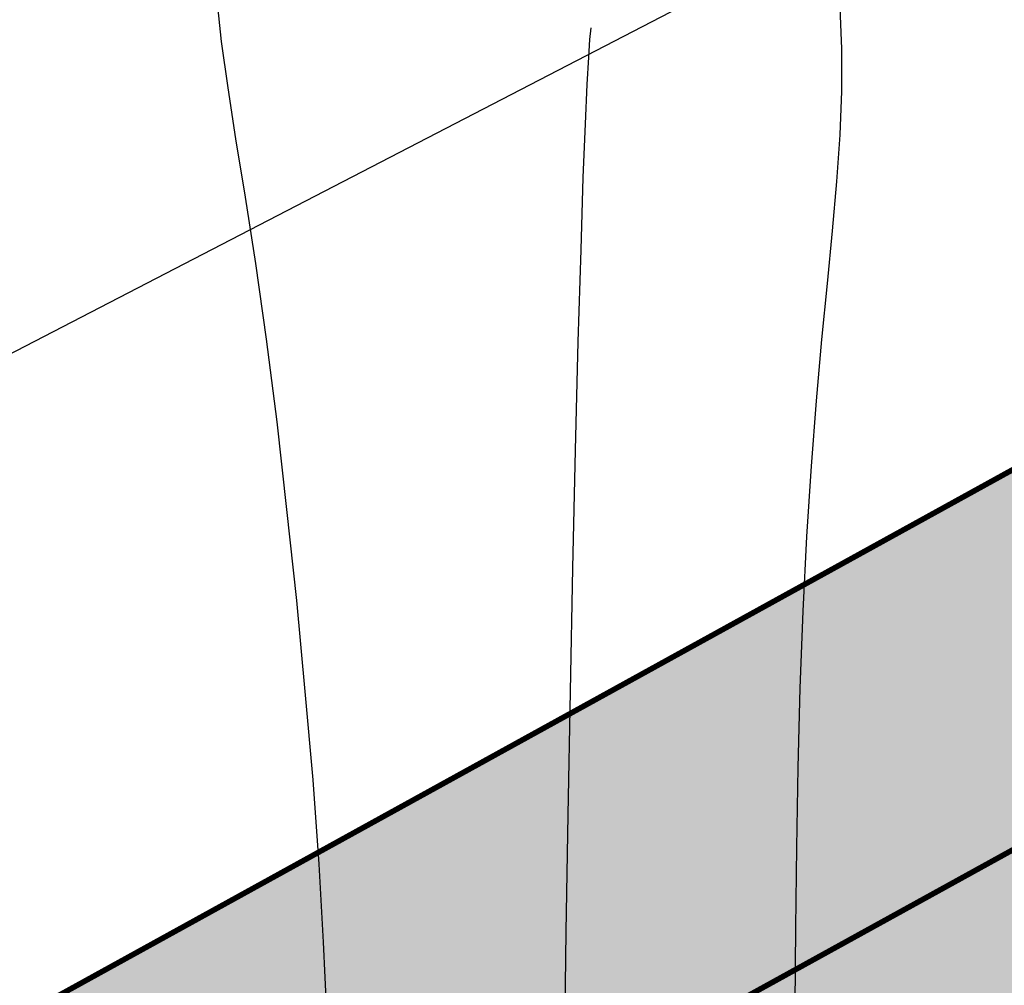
# Model space of a CAD drawing. Extents: x 0 to 370488, y 0 to 4202825.
# Tile 92 of 256: x 360046 to 360064, y 4200816 to 4200834. Entities that reach past the tile are written whole.
import ezdxf

# ---------------------------------------------------------------- set-up
doc = ezdxf.new("R2010")
doc.units = 0
doc.header["$LTSCALE"] = 0.5
doc.header["$MEASUREMENT"] = 0
doc.linetypes.add('CONTI', pattern=[0])
for name, color, linetype in [('(014) Водопровод', 5, 'ИК_Водопровод -------в--------'), ('GORIZDEFAULT', 32, 'CONTI'), ('Штрих Стекло', 7, 'Continuous')]:
    doc.layers.add(name, color=color, linetype=linetype)
doc.layers.add('.', color=7, linetype='Continuous', lineweight=15)
doc.styles.get("Standard").update_dxf_attribs({"font": 'isocpeur.ttf'})
doc.linetypes.add('ИК_Водопровод -------в--------', pattern='A,9,-0.6,["В",Standard,S=1.2,R=0,X=0,Y=-0.6],-1.2', length=10.8)

msp = doc.modelspace()

# ---------------------------------------------------------------- hatches: boundary and pattern name
at = {"layer": '.', "ltscale": 0.149071}
h = msp.add_hatch(color=256, dxfattribs=at)
h.dxf.hatch_style = 1
h.set_gradient(color1=(51, 204, 0), color2=(51, 204, 0), tint=1)
edge = h.paths.add_edge_path()
edge.add_line((360053.157, 4200798.874), (359943.476, 4200738.432))
edge.add_line((359943.476, 4200738.432), (359946.371, 4200733.177))
edge.add_line((359946.371, 4200733.177), (360052.603, 4200791.717))
edge.add_line((360052.603, 4200791.717), (360055.869, 4200786.666))
edge.add_line((360055.869, 4200786.666), (360063.771, 4200791.021))
edge.add_line((360063.771, 4200791.021), (360059.769, 4200797.209))
edge.add_arc((360055.571, 4200794.495), 5, 32.8852, 118.8577)
h.paths.add_polyline_path([(360862.962, 4201258.832), (360860.066, 4201264.087), (359934.788, 4200754.196), (359937.684, 4200748.941)])
at = {"layer": 'Штрих Стекло', "linetype": 'Continuous'}
h = msp.add_hatch(color=5, dxfattribs=at)
h.dxf.hatch_style = 1
h.set_gradient(color1=(173, 173, 173), color2=(166, 166, 166), one_color=1, tint=0.65)
h.paths.add_polyline_path([(359937.684, 4200748.941), (359943.476, 4200738.432), (360868.753, 4201248.322), (360862.962, 4201258.832)])

# ---------------------------------------------------------------- linework, layer by layer
at = {"layer": '(014) Водопровод', "elevation": 1.817, "flags": 128}
msp.add_lwpolyline([(359950.099, 4200775.952), (359978.946, 4200791.494), (360008.619, 4200807.482), (360029.096, 4200818.514), (360041.267, 4200825.071), (360070.408, 4200840.167), (360102.974, 4200858.827), (360166.599, 4200896.426), (360296.363, 4200972.483), (360388.585, 4201019.441), (360467.432, 4201064.151), (360558.05, 4201111.93), (360748.177, 4201205.15), (360877.583, 4201278.731), (360897.819, 4201292.401)], dxfattribs=at)
at = {"ltscale": 0.149071, "const_width": 0.1}
for points in [[(359934.788, 4200754.196), (360860.066, 4201264.087)], [(359937.684, 4200748.941), (360862.962, 4201258.832)]]:
    msp.add_lwpolyline(points, dxfattribs=at)
at = {"ltscale": 0.149071}
msp.add_lwpolyline([(359937.684, 4200748.941), (359943.476, 4200738.432), (360868.753, 4201248.322), (360862.962, 4201258.832)], close=True, dxfattribs=at)
at = {"layer": 'GORIZDEFAULT', "color": 32}
for points in [[(360051.67, 4200815.63, 557.5), (360051.61, 4200816.9, 557.5), (360051.53, 4200818.31, 557.5), (360051.42, 4200819.83, 557.5), (360051.28, 4200821.42, 557.5), (360051.13, 4200823.06, 557.5), (360050.95, 4200824.7, 557.5), (360050.77, 4200826.28, 557.5), (360050.58, 4200827.77, 557.5), (360050.39, 4200829.13, 557.5), (360050.2, 4200830.33, 557.5), (360050.03, 4200831.38, 557.5), (360049.89, 4200832.3, 557.5), (360049.77, 4200833.13, 557.5), (360049.69, 4200833.89, 557.5)], [(360060.11, 4200815.76, 556.5), (360060.12, 4200817.17, 556.5), (360060.14, 4200818.61, 556.5), (360060.16, 4200820.05, 556.5), (360060.2, 4200821.48, 556.5), (360060.25, 4200822.87, 556.5), (360060.32, 4200824.21, 556.5), (360060.4, 4200825.48, 556.5), (360060.49, 4200826.66, 556.5), (360060.59, 4200827.76, 556.5), (360060.69, 4200828.77, 556.5), (360060.78, 4200829.72, 556.5), (360060.86, 4200830.61, 556.5), (360060.92, 4200831.45, 556.5), (360060.95, 4200832.24, 556.5), (360060.95, 4200833, 556.5), (360060.92, 4200833.74, 556.5)], [(360055.94, 4200810.237, 557), (360055.94, 4200810.98, 557), (360055.94, 4200812.16, 557), (360055.95, 4200813.55, 557), (360055.96, 4200815.18, 557), (360055.98, 4200817.09, 557), (360056.02, 4200819.2, 557), (360056.06, 4200821.42, 557), (360056.1, 4200823.64, 557), (360056.15, 4200825.77, 557), (360056.2, 4200827.72, 557), (360056.25, 4200829.38, 557), (360056.29, 4200830.68, 557), (360056.33, 4200831.65, 557), (360056.36, 4200832.36, 557), (360056.39, 4200832.85, 557), (360056.41, 4200833.17, 557), (360056.43, 4200833.38, 557)]]:
    msp.add_polyline3d(points, dxfattribs=at)

doc.saveas('drawing.dxf')
